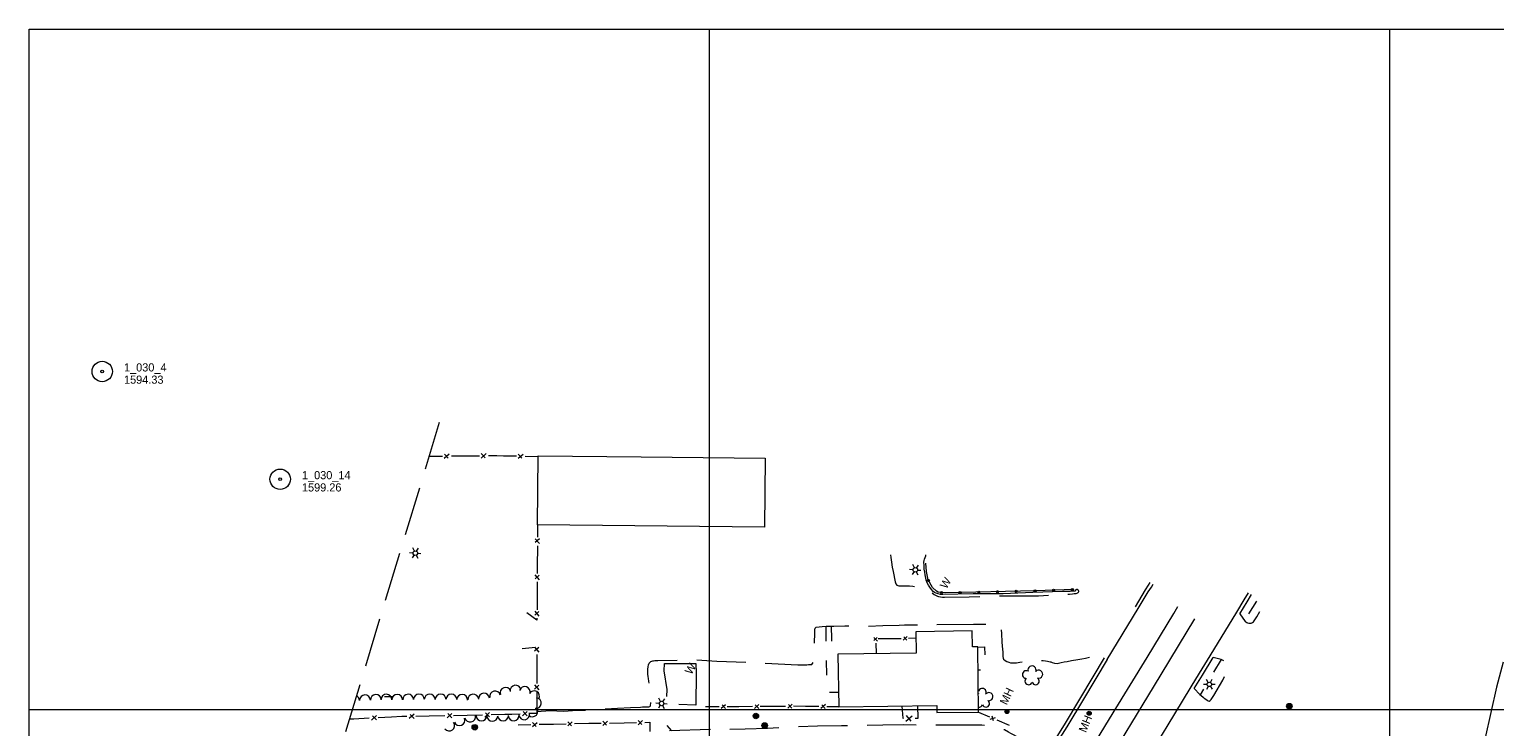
# Model space of a CAD drawing. Header units: feet. Extents: x 188854 to 191245, y 255237 to 257000.
# Tile 7 of 12: x 189000 to 190077, y 256487 to 257000. Entities that reach past the tile are written whole.
import ezdxf
from ezdxf.enums import TextEntityAlignment as Align

# ---------------------------------------------------------------- set-up
doc = ezdxf.new("R2010")
doc.units = ezdxf.units.FT
doc.header["$MEASUREMENT"] = 0
doc.linetypes.add('DGN Style 3', pattern=[50.412179, 36.008699, -14.40348])
doc.linetypes.add('DGN Style 5', pattern=[25.206089, 10.80261, -14.40348])
for name, color, linetype, lineweight in [('E_BMGRD', 73, 'Egr', 0), ('E_DRN_Grate', 151, 'Continuous', 0), ('E_DWY', 73, 'DGN Style 3', 0), ('E_LAND_Vegetation', 21, 'Continuous', 0), ('E_MAP_GridLines', 251, 'Continuous', 0), ('E_MAP_Limits', 21, 'DGN Style 3', 0), ('E_MAP_PassPoints', 40, 'Continuous', 0), ('E_MISCPROP', 40, 'Continuous', 0), ('E_MISCPROP_HvyLine', 54, 'Continuous', 13), ('E_MISCPROP_Railing', 40, 'Continuous', 0), ('E_PATH_Sidewalk', 73, 'DGN Style 5', 0), ('E_RDWY', 40, 'Continuous', 13)]:
    doc.layers.add(name, color=color, linetype=linetype, lineweight=lineweight)
doc.styles.add('Style-IGR_FONT_0', font='IGR_FONT_0.shx')
doc.styles.add('Style-IGR_FONT_1', font='IGR_FONT_1.shx')
doc.linetypes.add('Egr', pattern='A,0.1,[13,dgnlstyle-ewdotudls.shx,S=0.0004,R=0,X=0,Y=0],0.1', length=0.2)

# ---------------------------------------------------------------- blocks, each defined once
blk = doc.blocks.new('PP')
at = {"layer": 'E_MAP_PassPoints', "color": 40, "linetype": 'Continuous', "lineweight": 0}
for radius in [7.5, 0.96]:
    blk.add_circle((0, 0), radius, dxfattribs=at)
blk = doc.blocks.new('WAL')
at = {"layer": 'E_MISCPROP_Railing', "color": 40, "linetype": 'Continuous', "lineweight": 0, "style": 'Style-IGR_FONT_0'}
blk.add_text('W', height=6, rotation=360, dxfattribs=at).set_placement((-2.3, -0.3), align=Align.MIDDLE_LEFT)
blk = doc.blocks.new('MHO_1')
at = {"layer": 'E_DRN_Grate', "color": 20, "linetype": 'Continuous', "lineweight": 0}
for centre, radius in [((0.1, 0), 1.5), ((0.1, 0), 1.22), ((0.1, 0), 0.968), ((0, 0), 0.605)]:
    blk.add_circle(centre, radius, dxfattribs=at)
blk = doc.blocks.new('LTP_1')
at = {"layer": 'E_MISCPROP', "color": 20, "linetype": 'Continuous', "lineweight": 0}
for p, q in [((-1.6, 0.1), (-4.2, 0.1)), ((-0.8, 1.4), (-2, 3.7)), ((0.9, 1.4), (2.3, 3.7)), ((-0.9, -1.4), (-2.2, -3.6)), ((0.8, -1.5), (2, -3.6)), ((1.6, 0), (4.2, -0.1))]:
    blk.add_line(p, q, dxfattribs=at)
blk.add_circle((0, 0), 1.64, dxfattribs=at)
blk = doc.blocks.new('POLE_1')
at = {"layer": 'E_MISCPROP', "color": 20, "linetype": 'Continuous', "lineweight": 0}
for radius in [2.02, 1.52, 1.01, 0.502]:
    blk.add_circle((0, 0), radius, dxfattribs=at)
blk = doc.blocks.new('POLE_3')
at = {"layer": 'E_MISCPROP', "color": 20, "linetype": 'Continuous', "lineweight": 0}
for radius in [2.02, 1.52, 1.01, 0.502]:
    blk.add_circle((0, 0), radius, dxfattribs=at)
blk = doc.blocks.new('LTP_4')
at = {"layer": 'E_MISCPROP', "color": 20, "linetype": 'Continuous', "lineweight": 0}
for p, q in [((-1.6, 0.1), (-4.2, 0.1)), ((-0.8, 1.4), (-2, 3.7)), ((0.9, 1.4), (2.3, 3.7)), ((-0.9, -1.4), (-2.2, -3.6)), ((0.8, -1.5), (2, -3.6)), ((1.6, 0), (4.2, -0.1))]:
    blk.add_line(p, q, dxfattribs=at)
blk.add_circle((0, 0), 1.64, dxfattribs=at)
blk = doc.blocks.new('POLE_4')
at = {"layer": 'E_MISCPROP', "color": 20, "linetype": 'Continuous', "lineweight": 0}
for radius in [2.02, 1.52, 1.01, 0.502]:
    blk.add_circle((0, 0), radius, dxfattribs=at)
blk = doc.blocks.new('TREE')
at = {"layer": 'E_LAND_Vegetation', "color": 93, "linetype": 'Continuous', "lineweight": 0}
for centre, radius, start, end in [((-4.5, 0.2), 2.78, 78.0715, 279.0826), ((-1.5, 4.3), 2.78, 1.3945, 209.1675), ((3.6, 2.4), 2.97, 278.4236, 139.6575), ((-2, -4.2), 2.61, 140.7797, 358.7123), ((3.5, -3.4), 2.97, 196.0744, 79.0477)]:
    blk.add_arc(centre, radius, start, end, dxfattribs=at)
blk = doc.blocks.new('MHO_5')
at = {"layer": 'E_DRN_Grate', "color": 20, "linetype": 'Continuous', "lineweight": 0}
for centre, radius in [((0.1, 0), 1.5), ((0.1, 0), 1.22), ((0.1, 0), 0.968), ((0, 0), 0.605)]:
    blk.add_circle(centre, radius, dxfattribs=at)

msp = doc.modelspace()

# ---------------------------------------------------------------- linework, layer by layer
at = {"layer": 'E_BMGRD', "color": 51, "linetype": 'Continuous', "lineweight": 0, "flags": 128}
msp.add_lwpolyline([(189767.6, 256588.2), (189739.6, 256587.2), (189673.6, 256585.8), (189668.1, 256586.4), (189666.8, 256587.1), (189663.9, 256589.7), (189660.6, 256595.3), (189659.3, 256601.4), (189658.8, 256607.5)], dxfattribs=at)
at = {"layer": 'E_BMGRD', "color": 51, "linetype": 'Continuous', "lineweight": 13}
for centre, radius in [((189660.8, 256594.9), 0.801), ((189660.8, 256594.9), 0.403), ((189739.1, 256587.2), 0.801), ((189752.8, 256587.7), 0.801), ((189752.8, 256587.7), 0.403), ((189766.6, 256588.2), 0.801), ((189766.6, 256588.2), 0.403), ((189670.4, 256586.1), 0.801), ((189670.4, 256586.1), 0.403), ((189684.1, 256586), 0.801), ((189684.1, 256586), 0.403), ((189697.9, 256586.3), 0.801), ((189697.9, 256586.3), 0.403), ((189711.6, 256586.6), 0.801), ((189711.6, 256586.6), 0.403), ((189725.3, 256586.9), 0.801), ((189725.3, 256586.9), 0.403), ((189739.1, 256587.2), 0.403)]:
    msp.add_circle(centre, radius, dxfattribs=at)
at = {"layer": 'E_DWY', "color": 51, "linetype": 'DGN Style 3', "lineweight": 0, "flags": 128}
for points in [[(189632.9, 256613.7), (189633.2, 256611.7), (189633.6, 256608.3), (189634.2, 256604.7), (189634.9, 256601.5), (189635.3, 256599.1), (189635.8, 256596.4), (189636.4, 256593.9), (189636.8, 256592.4), (189637.6, 256591.4), (189639.1, 256590.9), (189641, 256590.9), (189644, 256590.9), (189647, 256590.9), (189649.4, 256590.6), (189652, 256590.2), (189659.7, 256589.4), (189660.4, 256588.6), (189661.8, 256587.4), (189663.4, 256585.9), (189665.1, 256584.6), (189666.1, 256584), (189667.4, 256583.3), (189668.2, 256583), (189669.6, 256582.9), (189671.1, 256582.7), (189672.7, 256582.7), (189690.8, 256582.9), (189712.6, 256583.5), (189725.5, 256583.6), (189741.8, 256583.7), (189753.5, 256584.4), (189758.8, 256584.4), (189764.4, 256584.9), (189766.8, 256585), (189767.9, 256585.2), (189768.6, 256585.3), (189769.5, 256585.3), (189770.2, 256585.5), (189770.5, 256585.7), (189770.9, 256586), (189771.1, 256586.2), (189771.2, 256586.4), (189771.3, 256586.7), (189771.3, 256586.9), (189771.3, 256587.1), (189771.2, 256587.4), (189771.1, 256587.6), (189771, 256587.8), (189770.9, 256587.9), (189770.7, 256588.1), (189770.4, 256588.2), (189770.1, 256588.3), (189769.6, 256588.3), (189769.4, 256588.1), (189769.2, 256587.9), (189769, 256587.8), (189768.9, 256587.7), (189768.4, 256587)], [(189889.7, 256570.3), (189893.6, 256564.8), (189894.2, 256564.4), (189894.9, 256564), (189895.4, 256563.7), (189896.2, 256563.5), (189897, 256563.4), (189898, 256563.5), (189898.4, 256563.7), (189899.1, 256564), (189899.7, 256564.6), (189902.1, 256568.2), (189904.5, 256572.1)], [(189372.9, 256498.7), (189382.8, 256499.3), (189392.6, 256498.8), (189402.7, 256499.5), (189413.1, 256499.8), (189432.4, 256501.1), (189441.9, 256501.5), (189449.2, 256501.8), (189450.8, 256501.9), (189452.1, 256501.9), (189453.3, 256502), (189454.5, 256502.1), (189455.3, 256502.1), (189456, 256502.2), (189456.5, 256502.7), (189456.6, 256503.6), (189456.7, 256504.5), (189456.7, 256505.5), (189456.7, 256507.5), (189456.6, 256509.5), (189456.5, 256511.3), (189456.4, 256512.9), (189456.3, 256514.3), (189456, 256516.4), (189455.6, 256519.1), (189455.3, 256521), (189455, 256522.9), (189454.8, 256524.4), (189454.6, 256526.1), (189454.5, 256528.2), (189454.6, 256529.7), (189454.8, 256531.5), (189455.1, 256533), (189455.5, 256534), (189456, 256534.6), (189456.7, 256535.3), (189457.6, 256535.7), (189458.2, 256535.8), (189458.8, 256535.9), (189459.8, 256536), (189460.7, 256536), (189462, 256536.1), (189490.2, 256536.5), (189505.4, 256535.6), (189533.9, 256534.6), (189564.9, 256532.9), (189571.4, 256533), (189572.6, 256533.1), (189573.9, 256533.1), (189575.2, 256533.2), (189576.2, 256534.6), (189576.7, 256537.1), (189577, 256542.6), (189577.1, 256545.7), (189577.1, 256548.6), (189577.2, 256551.4), (189577.4, 256553.8), (189577.4, 256556.3), (189577.4, 256557.8), (189577.4, 256559.1), (189577.6, 256559.9), (189578.4, 256560.5), (189580.6, 256560.9), (189582.8, 256561.1), (189585.6, 256561.2), (189588.6, 256561.2), (189591.4, 256561.3), (189599.3, 256561.6), (189613.9, 256561.1), (189627.3, 256561.7), (189639.4, 256562), (189643.2, 256562.2), (189694, 256562.8), (189708.1, 256562.6), (189710.4, 256562.6), (189711.5, 256562.7), (189712.4, 256562.7), (189713, 256562.5), (189713.6, 256562.1), (189714, 256561.4), (189714.2, 256560.6), (189714.4, 256558.6), (189714.5, 256555.8), (189714.6, 256553.7), (189714.8, 256551.7), (189714.9, 256549.5), (189715.1, 256546.9), (189715.3, 256544.1), (189715.4, 256542.4), (189715.5, 256540.5), (189715.6, 256539), (189715.7, 256537.9), (189716, 256537.1), (189717.2, 256536), (189718.4, 256535.3), (189719.8, 256534.8), (189721.2, 256534.4), (189723.3, 256534.3), (189725.6, 256534.3), (189728, 256534.8), (189730.1, 256535.2), (189732, 256535.5), (189733.7, 256535.6), (189735.7, 256535.6), (189738.1, 256535.7), (189740, 256535.8), (189741.6, 256535.8), (189743.5, 256536), (189745.1, 256536), (189746.9, 256535.9), (189748.4, 256535.6), (189749.4, 256535.4), (189750.3, 256535.2), (189750.8, 256535.1), (189751.7, 256534.7), (189753.5, 256534), (189755.5, 256533.8), (189758.5, 256534.6), (189760.6, 256535), (189762.9, 256535.3), (189766.1, 256536.1), (189770.6, 256536.8), (189773.5, 256537.3), (189776.2, 256537.9), (189778.3, 256538.4), (189780, 256538.8), (189781.2, 256539.1), (189782.7, 256539.6), (189789.9, 256538)], [(189856.1, 256515.4), (189860.4, 256511.1), (189861.2, 256510.3), (189862.7, 256509.2), (189863.6, 256508.4), (189864.7, 256507.6), (189865.7, 256506.9), (189866.4, 256506.4), (189867.1, 256506.3), (189867.8, 256506.6), (189868.7, 256507.5), (189869.6, 256508.8), (189870.6, 256510.3), (189877.3, 256521.6), (189878.8, 256524.9), (189880, 256527.5), (189881.1, 256529.6), (189881.7, 256531.2), (189882, 256532.7), (189881.4, 256533.9), (189880.2, 256534.6), (189878.5, 256535.5), (189877, 256536.2), (189875.9, 256536.8), (189870, 256538.3)], [(189490.2, 256527), (189489.8, 256503.3), (189469, 256503.9), (189468.7, 256504), (189468.5, 256504.8), (189468.7, 256514.8), (189466.7, 256528.6)], [(189745.1, 256464.5), (189740.3, 256466.6), (189738.9, 256467.8), (189737, 256469.8), (189735, 256471.9), (189733.3, 256473.6), (189731.3, 256475.6), (189728.2, 256478.3), (189726, 256479.9), (189723.4, 256481.4), (189721.4, 256482.5), (189719.6, 256483.5), (189716.7, 256485), (189714.1, 256486), (189711.1, 256486.9), (189708.7, 256487.5), (189706.1, 256488), (189703.4, 256488.3), (189700, 256488.5), (189680, 256488.5), (189642.4, 256488.7), (189627.2, 256488.6), (189596.9, 256488.1), (189579.3, 256487.8), (189559.6, 256487.1), (189542.6, 256486.2), (189526.2, 256485.6), (189510.7, 256485.2), (189501.3, 256485.4), (189470.6, 256484.4)]]:
    msp.add_lwpolyline(points, dxfattribs=at)
at = {"layer": 'E_LAND_Vegetation', "color": 93, "linetype": 'Continuous', "lineweight": 0}
msp.add_line((189266.6, 256509.3), (189261, 256509.4), dxfattribs=at)
for centre, radius, start, end in [((189342.3, 256509.7), 3.98, 13.6548, 193.6394), ((189350, 256512.3), 3.98, 19.459, 199.4437), ((189357.4, 256513.9), 3.98, 8.9777, 188.9624), ((189364.2, 256512.9), 3.98, 342.8347, 162.8194), ((189371, 256509.8), 3.98, 329.816, 149.8007), ((189700.4, 256512.6), 2.97, 336.6668, 165.1362), ((189238.7, 256506.6), 3.98, 0.7931, 64.9557), ((189246.7, 256506.8), 3.98, 1.6634, 181.6481), ((189254.7, 256507.1), 3.98, 2.4626, 182.4473), ((189262.5, 256507.3), 3.98, 359.7827, 179.7674), ((189270.4, 256507.2), 3.98, 359.1749, 179.1595), ((189278.5, 256507.3), 3.98, 1.6547, 181.6394), ((189286.4, 256507.4), 3.98, 0.677, 180.6617), ((189294.3, 256507.4), 3.98, 359.2434, 179.2281), ((189302.3, 256507.4), 3.98, 0.5916, 180.5763), ((189310.2, 256507.4), 3.98, 359.8999, 179.8846), ((189318.1, 256507.2), 3.98, 356.9382, 176.9229), ((189326.3, 256507.4), 3.98, 4.3533, 184.338), ((189334.2, 256508), 3.98, 4.4073, 184.392), ((189372.3, 256504.7), 3.98, 262.5652, 82.5499), ((189700.4, 256512.6), 2.97, 196.3699, 197.9007), ((189696.2, 256509.3), 2.78, 59.6377, 60.1762), ((189698.1, 256504.6), 2.78, 262.2267, 337.3258), ((189703.1, 256504.4), 2.61, 199.0229, 56.9555), ((189705.3, 256509.5), 2.97, 254.3176, 137.2909), ((189316.1, 256492.2), 3.98, 201.276, 21.2607), ((189324, 256494.8), 3.98, 192.6448, 12.6295), ((189332.3, 256495.6), 3.98, 180.9147, 0.8994), ((189340.3, 256495.4), 3.98, 177.968, 357.9527), ((189348.2, 256495.6), 3.98, 181.46, 1.4446), ((189356, 256495.8), 3.98, 183.5744, 3.5591), ((189363.8, 256496.5), 3.98, 188.5944, 8.5791), ((189369.8, 256498.7), 3.98, 226.0482, 46.0329), ((189308.6, 256488.2), 3.98, 216.5521, 36.5368)]:
    msp.add_arc(centre, radius, start, end, dxfattribs=at)
at = {"layer": 'E_MAP_GridLines', "color": 161, "linetype": 'Continuous', "lineweight": 0}
for p, q in [((189000, 255500), (189000, 257000)), ((189000, 257000), (191000, 257000)), ((189500, 255500), (189500, 257000)), ((190000, 255500), (190000, 257000)), ((189000, 256500), (191000, 256500))]:
    msp.add_line(p, q, dxfattribs=at)
at = {"layer": 'E_MAP_Limits', "color": 73, "linetype": 'DGN Style 3', "lineweight": 0, "flags": 128}
msp.add_lwpolyline([(189301.3, 256711.1), (189069.4, 255946)], dxfattribs=at)
at = {"layer": 'E_MISCPROP_HvyLine', "color": 241, "linetype": 'Continuous', "lineweight": 13, "flags": 128}
for points in [[(189374, 256686.5), (189449.6, 256685.8), (189540.8, 256684.8), (189540.3, 256634.1), (189373.5, 256635.8)], [(189651.8, 256541.5), (189594.3, 256540.7), (189594.9, 256502), (189666.9, 256503), (189667, 256497.8), (189697.7, 256498.2), (189697.1, 256546.2), (189693.1, 256546.2), (189692.9, 256557.8), (189651.6, 256557.2)]]:
    msp.add_lwpolyline(points, close=True, dxfattribs=at)
at = {"layer": 'E_MISCPROP_Railing', "color": 40, "linetype": 'Continuous', "lineweight": 0}
for p, q in [((189305, 256684.7), (189308.6, 256687.9)), ((189305.1, 256687.8), (189307.9, 256684.8)), ((189332.1, 256684.9), (189335.7, 256688.1)), ((189332.2, 256688.1), (189335, 256685)), ((189359.2, 256684.7), (189362.9, 256687.8)), ((189359.4, 256687.8), (189362.1, 256684.7)), ((189371.8, 256625.6), (189374.9, 256622)), ((189374.9, 256625.4), (189371.8, 256622.8)), ((189371.6, 256599), (189374.7, 256595.4)), ((189374.7, 256598.8), (189371.7, 256596.1)), ((189371.5, 256572.3), (189374.6, 256568.7)), ((189374.6, 256572.1), (189371.5, 256569.5)), ((189371.4, 256545.8), (189374.6, 256542.1)), ((189374.6, 256545.6), (189371.4, 256542.9)), ((189620.6, 256553), (189623.3, 256550.2)), ((189623.2, 256553), (189620.7, 256550.7)), ((189645.1, 256553.6), (189642.2, 256551)), ((189645, 256551.1), (189642.7, 256553.5)), ((189371.3, 256518.1), (189374.5, 256514.4)), ((189374.5, 256517.9), (189371.3, 256515.1)), ((189511.8, 256503.5), (189508.5, 256500.7)), ((189511.7, 256500.7), (189509.2, 256503.4)), ((189536.2, 256503.7), (189533, 256500.8)), ((189536.1, 256500.9), (189533.6, 256503.6)), ((189560.7, 256503.9), (189557.4, 256501)), ((189560.5, 256501.1), (189558.1, 256503.8)), ((189585.1, 256503.7), (189581.8, 256500.9)), ((189584.9, 256500.8), (189582.5, 256503.6)), ((189255.1, 256495.6), (189251.6, 256492.2)), ((189255.1, 256492.4), (189252.2, 256495.4)), ((189282.9, 256496.7), (189279.3, 256493.4)), ((189282.8, 256493.5), (189279.9, 256496.5)), ((189310.6, 256497.2), (189307, 256493.9)), ((189310.5, 256494), (189307.7, 256497.1)), ((189338.3, 256497.8), (189334.7, 256494.5)), ((189338.2, 256494.6), (189335.4, 256497.7)), ((189366, 256498.7), (189362.4, 256495.3)), ((189366, 256495.4), (189363, 256498.5)), ((189395.7, 256488), (189399.1, 256491)), ((189421.5, 256488.4), (189424.9, 256491.5)), ((189421.6, 256491.4), (189424.3, 256488.5)), ((189447.4, 256488.9), (189450.8, 256492)), ((189447.5, 256491.9), (189450.2, 256489)), ((189644.1, 256491.4), (189648.9, 256495.5)), ((189644.4, 256495.6), (189647.9, 256491.5)), ((189706.1, 256492.9), (189710.2, 256494.3)), ((189707.4, 256495.5), (189708.5, 256492)), ((189369.8, 256487.5), (189373.2, 256490.5)), ((189369.9, 256490.5), (189372.5, 256487.6)), ((189395.8, 256491), (189398.4, 256488.1)), ((189472.3, 256484.3), (189468.9, 256488.2))]:
    msp.add_line(p, q, dxfattribs=at)
at = {"layer": 'E_MISCPROP_Railing', "color": 40, "linetype": 'Continuous', "lineweight": 0, "flags": 128}
for points in [[(189293.7, 256686.2), (189294.1, 256686.2)], [(189294.1, 256686.2), (189303.8, 256686.3)], [(189310.2, 256686.4), (189321.3, 256686.5)], [(189321.3, 256686.5), (189331, 256686.6)], [(189337.4, 256686.7), (189343.5, 256686.8), (189348.4, 256686.6)], [(189348.4, 256686.6), (189358.1, 256686.4)], [(189364.5, 256686.3), (189374, 256686)], [(189373.6, 256635.8), (189373.5, 256626.7)], [(189373.4, 256620.4), (189373.4, 256615.8), (189373.3, 256609.6)], [(189373.3, 256609.6), (189373.3, 256600.1)], [(189373.3, 256593.8), (189373.2, 256582.9)], [(189373.2, 256582.9), (189373.2, 256573.4)], [(189373.1, 256567.1), (189373.1, 256565.6), (189365.7, 256571.2)], [(189362.2, 256544.9), (189372, 256545.8)], [(189622.2, 256548.8), (189622.5, 256541.1)], [(189631.8, 256552.1), (189623.9, 256552.1)], [(189640.8, 256552.1), (189638.7, 256552), (189631.8, 256552.1)], [(189651.6, 256552.5), (189646.1, 256552.3)], [(189373.1, 256540.4), (189373, 256529.2)], [(189373, 256529.2), (189373, 256519.2)], [(189373, 256512.7), (189372.9, 256501.4)], [(189507, 256502), (189497.1, 256501.9)], [(189521.5, 256502.1), (189512.8, 256502)], [(189531.5, 256502.2), (189521.5, 256502.1)], [(189546, 256502.3), (189537.2, 256502.2)], [(189555.9, 256502.3), (189546, 256502.3)], [(189570.4, 256502.3), (189561.7, 256502.4)], [(189580.3, 256502.2), (189570.4, 256502.3)], [(189594.9, 256502), (189586.1, 256502.1)], [(189641.4, 256502.6), (189641.9, 256493.7), (189642.6, 256493.7)], [(189651.1, 256493.6), (189653.3, 256493.6), (189653, 256502.8)], [(189238.6, 256493), (189235.1, 256492.9)], [(189249.8, 256493.6), (189238.6, 256493)], [(189266.3, 256494.4), (189256.4, 256493.9)], [(189277.5, 256494.8), (189273.9, 256494.8), (189266.3, 256494.4)], [(189294, 256495.2), (189284.1, 256495)], [(189305.3, 256495.4), (189294, 256495.2)], [(189321.7, 256495.7), (189311.8, 256495.5)], [(189333, 256496), (189321.7, 256495.7)], [(189349.4, 256496.3), (189339.5, 256496.1)], [(189360.7, 256496.7), (189354.6, 256496.4), (189349.4, 256496.3)], [(189372.9, 256501.4), (189372.9, 256497.2), (189367.2, 256497)], [(189697.7, 256498.2), (189705.8, 256494.7)], [(189711.1, 256492.5), (189720.2, 256488.6)], [(189359.4, 256488.9), (189368.7, 256489.1)], [(189374.8, 256489.2), (189385.3, 256489.4)], [(189385.3, 256489.4), (189394.6, 256489.5)], [(189400.7, 256489.7), (189411.2, 256489.9)], [(189411.2, 256489.9), (189420.4, 256490)], [(189426.5, 256490.1), (189437.1, 256490.3)], [(189437.1, 256490.3), (189446.3, 256490.5)], [(189452.4, 256490.6), (189456.1, 256490.7), (189456, 256483.9)]]:
    msp.add_lwpolyline(points, dxfattribs=at)
at = {"layer": 'E_MISCPROP_Railing', "color": 40, "linetype": 'Continuous', "lineweight": 13, "flags": 128}
for points in [[(189768.4, 256587), (189765, 256586.9), (189759.3, 256586.7), (189737.5, 256586.1), (189715.8, 256585.1), (189693.7, 256585.1), (189671.5, 256584.6), (189669.8, 256584.7), (189668, 256585.1), (189666.5, 256585.5), (189665.2, 256586.1), (189664.3, 256586.8), (189663.1, 256588.2), (189661.9, 256590), (189661, 256591.4), (189659.9, 256593.2), (189659.1, 256595.1), (189658.8, 256596.5), (189658.4, 256599.1), (189658.1, 256601.1), (189657.8, 256603.3), (189657.7, 256605), (189657.6, 256606.6), (189657.5, 256607.6), (189657.5, 256608.4), (189657.7, 256609.5), (189658, 256610.6), (189658.4, 256611.8), (189658.8, 256613.1), (189659, 256613.7)], [(189466.7, 256528.6), (189466.9, 256533.8), (189489.9, 256533.8), (189490.2, 256527)]]:
    msp.add_lwpolyline(points, dxfattribs=at)
at = {"layer": 'E_PATH_Sidewalk', "color": 51, "linetype": 'DGN Style 5', "lineweight": 0, "flags": 128}
for points in [[(189901.9, 256579.6), (189893.1, 256565.5)], [(189585.4, 256561.2), (189585.5, 256548.7), (189585.6, 256540.5), (189586.1, 256512.7), (189594.7, 256512.8)], [(189589.4, 256561.2), (189589.6, 256551.7), (189589.6, 256545.8), (189594.4, 256545.8), (189594.7, 256540.7)], [(189697.1, 256545.9), (189702.1, 256546.1), (189702.5, 256529.3), (189697.3, 256528.9)], [(189875.9, 256536.8), (189860.6, 256510.9)]]:
    msp.add_lwpolyline(points, dxfattribs=at)
at = {"layer": 'E_RDWY', "color": 21, "linetype": 'Continuous', "lineweight": 13, "flags": 128}
for points in [[(189792.1, 256536.7), (189815.1, 256574.3), (189822.4, 256586.6), (189824.7, 256590), (189826, 256592.1)], [(189813, 256575.6), (189820.3, 256587.9), (189822.6, 256591.4), (189823.9, 256593.4)], [(189867.9, 256539.6), (189887.5, 256571.5), (189892.8, 256580.6), (189896.1, 256585.9)], [(189889.7, 256570.3), (189895, 256579.3), (189898.2, 256584.6)], [(189532.1, 256056.8), (189552, 256091.8), (189572.3, 256127.5), (189590.6, 256158.8), (189612.2, 256194.7), (189637.6, 256236.4), (189661.5, 256275.8), (189681.6, 256308.9), (189706.5, 256349.7), (189733.1, 256393), (189769.5, 256453), (189796.7, 256497.6), (189821.7, 256538.3), (189841.2, 256570.6), (189844.2, 256575.7)], [(189856.4, 256566.8), (189825.9, 256516.5), (189790, 256457.1), (189758.4, 256405.7), (189723.8, 256348.9), (189692.4, 256296.9), (189664.1, 256250.4), (189638.9, 256208.7), (189609.3, 256160.1), (189586.3, 256120.1), (189557.5, 256068.7), (189545.4, 256045.2)], [(189792.1, 256536.7), (189774.8, 256507.7), (189762.6, 256487.4), (189750.6, 256468.4), (189747.2, 256463.2), (189727.3, 256429.7)], [(189789.9, 256538), (189772.7, 256509), (189760.5, 256488.7), (189748.5, 256469.8), (189745.1, 256464.5)], [(189836.2, 256487.5), (189853.9, 256516.6), (189860.1, 256526.7), (189867.9, 256539.6)], [(189856.1, 256515.4), (189862.2, 256525.4), (189870, 256538.3)], [(190083.2, 256534.9), (190078.4, 256516.5), (190070, 256479.3), (190065.8, 256456.2), (190061.3, 256422.2), (190058.9, 256398.6), (190059.4, 256356.5), (190059.4, 256342.3), (190060.6, 256282.4), (190061, 256258), (190062.4, 256210.4), (190062.5, 256169.7), (190062.9, 256141.7)], [(189781.3, 256396.8), (189800.1, 256428), (189820.2, 256461.2), (189836.2, 256487.5)]]:
    msp.add_lwpolyline(points, dxfattribs=at)

# ---------------------------------------------------------------- block references
at = {"layer": 'E_DRN_Grate', "color": 20, "linetype": 'Continuous', "lineweight": 0}
for name, p, xscale, yscale, zscale, rotation in [('MHO_5', (189718.5, 256498.5), 0.9999989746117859, 0.9999989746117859, 0.9999989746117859, 64.8265817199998), ('MHO_1', (189778.9, 256497.2), 1.000000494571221, 1.000000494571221, 1.000000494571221, 67.73445380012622)]:
    msp.add_blockref(name, p, dxfattribs=dict(at, xscale=xscale, yscale=yscale, zscale=zscale, rotation=rotation))
at = {"layer": 'E_LAND_Vegetation', "color": 93, "linetype": 'Continuous', "lineweight": 0, "xscale": 0.999999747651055, "yscale": 0.999999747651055, "zscale": 0.999999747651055, "rotation": 58.24320976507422}
msp.add_blockref('TREE', (189737.1, 256524.8), dxfattribs=at)
at = {"layer": 'E_MAP_PassPoints', "color": 40, "linetype": 'Continuous', "lineweight": 0}
for p in [(189053.6, 256748.5), (189184.4, 256669.3)]:
    msp.add_blockref('PP', p, dxfattribs=at)
at = {"layer": 'E_MISCPROP', "color": 20, "linetype": 'Continuous', "lineweight": 0}
for name, p, xscale, yscale, zscale, rotation in [('LTP_4', (189283.7, 256615), 0.999999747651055, 0.999999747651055, 0.999999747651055, 58.24320976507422), ('LTP_4', (189651.2, 256602.7), 0.999999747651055, 0.999999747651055, 0.999999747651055, 58.24320976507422), ('LTP_1', (189867.3, 256518.5), 1.000001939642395, 1.000001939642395, 1.000001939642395, 2.335717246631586), ('LTP_4', (189464.7, 256504.5), 0.999999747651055, 0.999999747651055, 0.999999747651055, 58.24320976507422), ('POLE_1', (189926.1, 256502.5), 1.000001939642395, 1.000001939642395, 1.000001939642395, 2.335717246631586), ('POLE_3', (189534, 256495.3), 1.000000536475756, 1.000000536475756, 1.000000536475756, 51.60657542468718), ('POLE_3', (189540.5, 256488.3), 1.000000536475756, 1.000000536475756, 1.000000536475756, 51.60657542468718), ('POLE_4', (189327.4, 256487), 0.999999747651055, 0.999999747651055, 0.999999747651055, 58.24320976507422)]:
    msp.add_blockref(name, p, dxfattribs=dict(at, xscale=xscale, yscale=yscale, zscale=zscale, rotation=rotation))
at = {"layer": 'E_MISCPROP_Railing', "color": 40, "linetype": 'Continuous', "lineweight": 0, "xscale": 1.000002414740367, "yscale": 1.000002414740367, "zscale": 1.000002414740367, "rotation": 58.53309829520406}
for p in [(189672.4, 256591.9), (189484.9, 256528.9)]:
    msp.add_blockref('WAL', p, dxfattribs=at)

# ---------------------------------------------------------------- texts
at = {"layer": 'E_DRN_Grate', "color": 20, "linetype": 'Continuous', "lineweight": 0, "style": 'Style-IGR_FONT_1'}
for rotation, p in [(64.8266, (189715.7, 256504.2)), (67.7346, (189773.8, 256483.8))]:
    msp.add_text('MH', height=6, rotation=rotation, dxfattribs=at).set_placement(p, align=Align.MIDDLE_LEFT)
at = {"layer": 'E_MAP_PassPoints', "color": 40, "linetype": 'Continuous', "lineweight": 0, "style": 'Style-IGR_FONT_0'}
for s, p in [('1_030_4', (189069.6, 256748.5)), ('1594.33', (189069.6, 256739.5)), ('1_030_14', (189200.4, 256669.3)), ('1599.26', (189200.4, 256660.3))]:
    msp.add_text(s, height=6, dxfattribs=at).set_placement(p)

doc.saveas('drawing.dxf')
